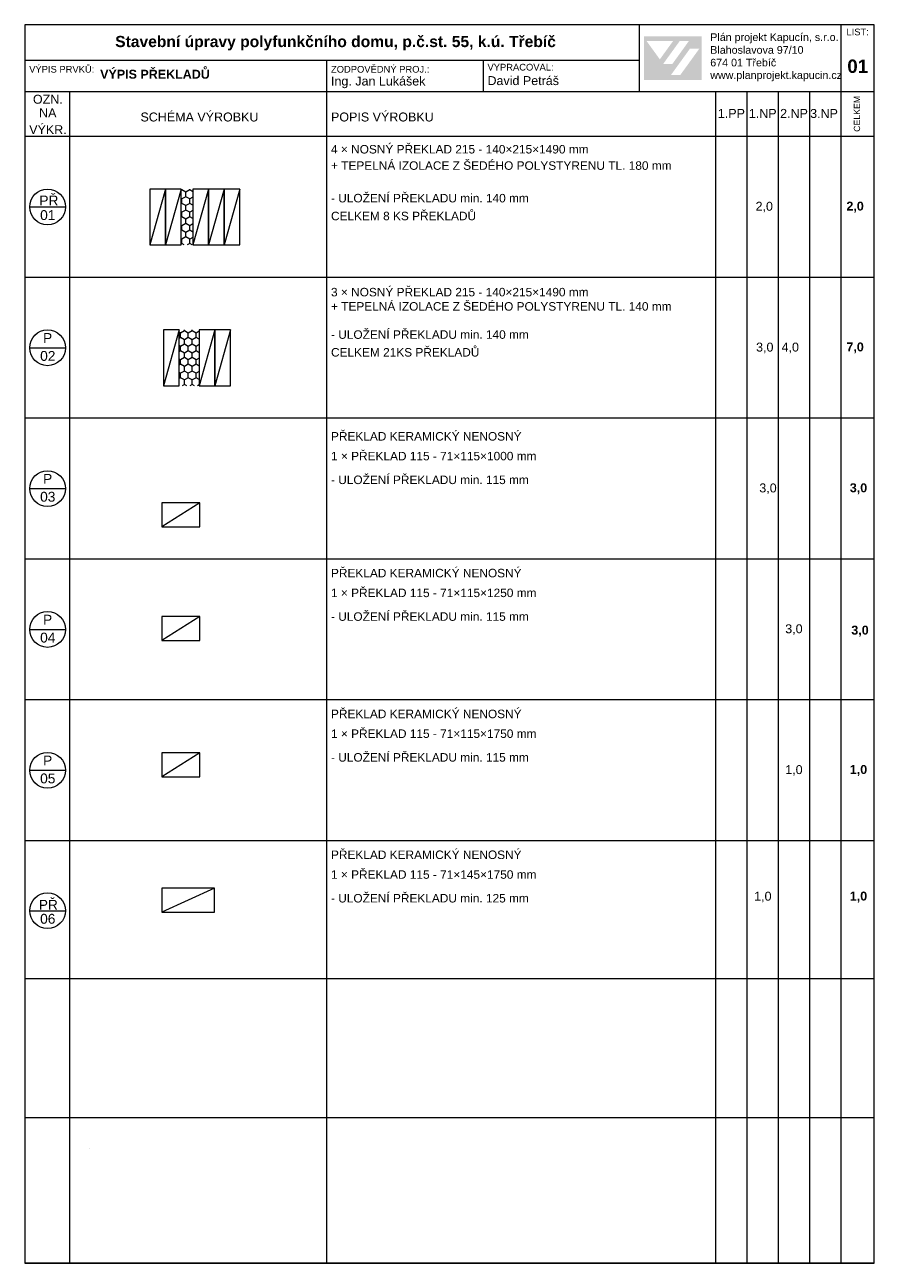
# Model space of a CAD drawing. Header units: millimetres. Extents: x 67117 to 86117, y 22481 to 50181.
import ezdxf

# ---------------------------------------------------------------- set-up
doc = ezdxf.new("R2010")
doc.units = ezdxf.units.MM
doc.header["$MEASUREMENT"] = 0
doc.linetypes.add('Wipeout_Contour', pattern=[1000, 0, -1000])
doc.layers.add('tabulky PSV_POHLED ZÁPADNÍ_1_0', color=7, linetype='Continuous')
doc.styles.add('GENEROVANÝ_STYL_1', font='txt')
doc.styles.add('GENEROVANÝ_STYL_2', font='txt')

msp = doc.modelspace()

# ---------------------------------------------------------------- hatches: boundary and pattern name
at = {"layer": 'tabulky PSV_POHLED ZÁPADNÍ_1_0', "linetype": 'Continuous', "lineweight": 13}
h = msp.add_hatch(color=1, dxfattribs=at)
h.paths.add_polyline_path([(80965, 48949), (82256, 48949), (82256, 49922), (80965, 49922)])
h.paths.add_polyline_path([(81024, 49819), (81619, 49818), (81322, 49407)], flags=0)
h.paths.add_polyline_path([(81395, 49302), (81769, 49820), (81974, 49820), (81600, 49301)], flags=0)
h.paths.add_polyline_path([(81781, 49059), (81572, 49059), (81994, 49644), (82204, 49644)], flags=0)
at = {"layer": 'tabulky PSV_POHLED ZÁPADNÍ_1_0', "linetype": 'Continuous', "lineweight": 20}
h = msp.add_hatch(dxfattribs=at)
h.set_pattern_fill('Šestiúhelníky_0001', color=8, style=0, pattern_type=2)
h.set_pattern_definition([(90, (66475.78, 190185.73), (-173.20508, 0), [100, -200]), (90, (66389.17, 190335.73), (-173.20508, 0), [100, -200]), (150, (66475.78, 190285.73), (86.60254, 150), [100, -200]), (150, (66302.57, 190285.73), (86.60254, 150), [100, -200]), (210, (66475.78, 190185.73), (-86.60254, 150), [100, -200]), (210, (66302.57, 190185.73), (-86.60254, 150), [100, -200])])
h.paths.add_polyline_path([(70617, 46505), (70617, 45255), (70876, 45255), (70876, 46505)])
h = msp.add_hatch(dxfattribs=at)
h.set_pattern_fill('Šestiúhelníky_0001', color=8, style=0, pattern_type=2)
h.set_pattern_definition([(90, (66617.4, 190185.73), (-173.20508, 0), [100, -200]), (90, (66530.8, 190335.73), (-173.20508, 0), [100, -200]), (150, (66617.4, 190285.73), (86.60254, 150), [100, -200]), (150, (66444.2, 190285.73), (86.60254, 150), [100, -200]), (210, (66617.4, 190185.73), (-86.60254, 150), [100, -200]), (210, (66444.2, 190185.73), (-86.60254, 150), [100, -200])])
h.paths.add_polyline_path([(70569, 43355), (70569, 42105), (71017, 42105), (71017, 43355)])

# ---------------------------------------------------------------- linework, layer by layer
at = {"layer": 'tabulky PSV_POHLED ZÁPADNÍ_1_0', "color": 7, "linetype": 'Continuous', "lineweight": 20}
for p, q in [((86117, 50181), (67117, 50181)), ((67117, 50181), (67117, 22481)), ((80867, 48681), (80867, 50181)), ((85367, 50181), (85367, 48681)), ((86117, 22481), (86117, 50181)), ((80867, 49381), (67117, 49381)), ((73867, 49381), (73867, 48681)), ((77367, 49381), (77367, 48681)), ((86117, 48681), (67117, 48681)), ((68117, 48681), (68117, 47681)), ((73867, 48681), (73867, 47681)), ((82567, 48681), (82567, 47681)), ((83267, 48681), (83267, 47681)), ((83967, 48681), (83967, 47681)), ((84667, 48681), (84667, 47681)), ((85367, 48681), (85367, 47681)), ((83567, 47681), (67117, 47681)), ((68117, 47681), (68117, 22481)), ((73867, 47681), (73867, 22481)), ((82567, 47681), (82567, 22481)), ((83267, 47681), (83267, 22481)), ((86117, 47681), (83567, 47681)), ((83967, 47681), (83967, 22481)), ((84667, 47681), (84667, 22481)), ((85367, 47681), (85367, 22481)), ((70267, 46505), (69917, 45255)), ((70617, 46505), (70267, 45255)), ((71226, 46505), (70876, 45255)), ((71576, 46505), (71226, 45255)), ((71926, 46505), (71576, 45255)), ((67228, 46106), (68028, 46106)), ((86117, 44531), (67117, 44531)), ((70569, 43355), (70219, 42105)), ((71367, 43355), (71017, 42105)), ((71717, 43355), (71367, 42105)), ((67228, 42956), (68028, 42956)), ((86117, 41381), (67117, 41381)), ((67228, 39806), (68028, 39806)), ((71031, 39490), (70184, 38955)), ((86117, 38231), (67117, 38231)), ((71031, 36946), (70184, 36411)), ((67228, 36656), (68028, 36656)), ((86117, 35081), (67117, 35081)), ((71031, 33898), (70184, 33363)), ((67228, 33506), (68028, 33506)), ((86117, 31931), (67117, 31931)), ((71364, 30871), (70184, 30336)), ((67228, 30366), (68028, 30366)), ((86117, 28840), (67117, 28840)), ((86117, 25736), (67117, 25736)), ((67117, 22481), (86117, 22481)), ((86117, 22481), (67117, 22481)), ((86117, 22481), (73867, 22481))]:
    msp.add_line(p, q, dxfattribs=at)
at = {"layer": 'tabulky PSV_POHLED ZÁPADNÍ_1_0', "color": 254, "linetype": 'Wipeout_Contour', "lineweight": 0, "true_color": 0xe8e8e8}
msp.add_line((68562, 25038), (68562, 24765), dxfattribs=at)
at = {"layer": 'tabulky PSV_POHLED ZÁPADNÍ_1_0', "color": 7, "linetype": 'Continuous', "lineweight": 20, "flags": 128}
for points in [[(69917, 45255), (70267, 45255), (70267, 46505), (69917, 46505)], [(70267, 45255), (70617, 45255), (70617, 46505), (70267, 46505)], [(70876, 45255), (71226, 45255), (71226, 46505), (70876, 46505)], [(71226, 45255), (71576, 45255), (71576, 46505), (71226, 46505)], [(71576, 45255), (71926, 45255), (71926, 46505), (71576, 46505)], [(70219, 42105), (70569, 42105), (70569, 43355), (70219, 43355)], [(71017, 42105), (71367, 42105), (71367, 43355), (71017, 43355)], [(71367, 42105), (71717, 42105), (71717, 43355), (71367, 43355)], [(70184, 38955), (71031, 38955), (71031, 39490), (70184, 39490)], [(70184, 36411), (71031, 36411), (71031, 36946), (70184, 36946)], [(70184, 33363), (71031, 33363), (71031, 33898), (70184, 33898)], [(70184, 30336), (71364, 30336), (71364, 30871), (70184, 30871)]]:
    msp.add_lwpolyline(points, close=True, dxfattribs=at)
at = {"layer": 'tabulky PSV_POHLED ZÁPADNÍ_1_0', "color": 7, "linetype": 'Continuous', "lineweight": 20}
for centre in [(67628, 46106), (67628, 42956), (67628, 39806), (67628, 36656), (67628, 33506), (67628, 30366)]:
    msp.add_circle(centre, 400, dxfattribs=at)

# ---------------------------------------------------------------- texts
at = {"layer": 'tabulky PSV_POHLED ZÁPADNÍ_1_0', "color": 7, "linetype": 'Continuous', "lineweight": 20, "attachment_point": 7}
for s, insert, char_height, style in [('\\A1;{\\pql;\\fArial|b1|i0|c238|p38;Stavební úpravy polyfunkčního domu, p.č.st. 55, k.ú. Třebíč}', (69140, 49606), 250, 'GENEROVANÝ_STYL_1'), ('\\A1;{\\pql;\\fArial|b0|i0|c238|p38;Plán projekt Kapucín, s.r.o.}', (82450, 49766), 171.13, 'GENEROVANÝ_STYL_2'), ('\\A1;{\\pql;\\fArial|b0|i0|c238|p38;LIST:}', (85496, 49943), 150, 'GENEROVANÝ_STYL_2'), ('\\A1;{\\pql;\\fArial|b0|i0|c238|p38;Blahoslavova 97/10}', (82450, 49530), 171.13, 'GENEROVANÝ_STYL_2'), ('\\A1;{\\pql;\\fArial|b0|i0|c238|p38;VÝPIS PRVKŮ:}', (67217, 49108), 150, 'GENEROVANÝ_STYL_2'), ('\\A1;{\\pql;\\fArial|b0|i0|c238|p38;ZODPOVĚDNÝ PROJ.:}', (73967, 49108), 150, 'GENEROVANÝ_STYL_2'), ('\\A1;{\\pql;\\fArial|b0|i0|c238|p38;VYPRACOVAL:}', (77467, 49155), 150, 'GENEROVANÝ_STYL_2'), ('\\A1;{\\pql;\\fArial|b0|i0|c238|p38;674 01 Třebíč}', (82450, 49247), 171.13, 'GENEROVANÝ_STYL_2'), ('\\A1;{\\pql;\\fArial|b1|i0|c238|p38;01}', (85515, 49099), 300, 'GENEROVANÝ_STYL_1'), ('\\A1;{\\pql;\\fArial|b1|i0|c238|p38;VÝPIS PŘEKLADŮ}', (68803, 48972), 200, 'GENEROVANÝ_STYL_1'), ('\\A1;{\\pql;\\fArial|b0|i0|c238|p38;David Petráš}', (77467, 48829), 200, 'GENEROVANÝ_STYL_2'), ('\\A1;{\\pql;\\fArial|b0|i0|c238|p38;www.planprojekt.kapucin.cz}', (82450, 48918), 171, 'GENEROVANÝ_STYL_2'), ('\\A1;{\\pql;\\fArial|b0|i0|c238|p38;Ing. Jan Lukášek}', (73967, 48762), 200, 'GENEROVANÝ_STYL_2'), ('\\A1;{\\pql;\\fArial|b0|i0|c238|p38;OZN.}', (67300, 48412), 200, 'GENEROVANÝ_STYL_2'), ('\\A1;{\\pql;\\fArial|b0|i0|c238|p38;NA}', (67438, 48110), 200, 'GENEROVANÝ_STYL_2'), ('\\A1;{\\pql;\\fArial|b0|i0|c238|p38;SCHÉMA VÝROBKU}', (69705, 48015), 200, 'GENEROVANÝ_STYL_2'), ('\\A1;{\\pql;\\fArial|b0|i0|c238|p38;POPIS VÝROBKU}', (73967, 48015), 200, 'GENEROVANÝ_STYL_2'), ('\\A1;{\\pql;\\fArial|b0|i0|c238|p38;1.PP}', (82620, 48098), 200, 'GENEROVANÝ_STYL_2'), ('\\A1;{\\pql;\\fArial|b0|i0|c238|p38;1.NP}', (83313, 48098), 200, 'GENEROVANÝ_STYL_2'), ('\\A1;{\\pql;\\fArial|b0|i0|c238|p38;2.NP}', (84013, 48098), 200, 'GENEROVANÝ_STYL_2'), ('\\A1;{\\pql;\\fArial|b0|i0|c238|p38;3\\fArial|b0|i0|c238|p38;.NP}', (84684, 48094), 200, 'GENEROVANÝ_STYL_2'), ('\\A1;{\\pql;\\fArial|b0|i0|c238|p38;VÝKR.}', (67217, 47735), 200, 'GENEROVANÝ_STYL_2'), ('\\A1;{\\pql;\\fArial|b0|i0|c238|p38;4\\fArial|b0|i0|c238|p38; × NOSNÝ PŘEKLAD 215 - 140×215×1490 mm}', (73967, 47299), 190, 'GENEROVANÝ_STYL_2'), ('\\A1;{\\pql;\\fArial|b0|i0|c238|p38;+ TEPELNÁ IZOLACE Z ŠEDÉHO POLYSTYRENU TL. \\fArial|b0|i0|c238|p38;18\\fArial|b0|i0|c238|p38;0 mm}', (73967, 46934), 190, 'GENEROVANÝ_STYL_2'), ('\\A1;{\\pql;\\fArial|b0|i0|c238|p38;P\\fArial|b0|i0|c238|p38;Ř}', (67444, 46139), 220, 'GENEROVANÝ_STYL_2'), ('\\A1;{\\pql;\\fArial|b0|i0|c238|p38;- ULOŽENÍ PŘEKLADU min. 1\\fArial|b0|i0|c238|p38;40\\fArial|b0|i0|c238|p38; mm}', (73967, 46205), 190, 'GENEROVANÝ_STYL_2'), ('\\A1;{\\pql;\\fArial|b0|i0|c238|p38;01}', (67461, 45811), 220, 'GENEROVANÝ_STYL_2'), ('\\A1;{\\pql;\\fArial|b0|i0|c238|p38;CELKEM 8 KS\\fArial|b0|i0|c238|p38; PŘEKLADŮ}', (73967, 45806), 190, 'GENEROVANÝ_STYL_2'), ('\\A1;{\\pql;\\fArial|b0|i0|c238|p38;2\\fArial|b0|i0|c238|p38;,0}', (83463, 45984), 200, 'GENEROVANÝ_STYL_2'), ('\\A1;{\\pql;\\fArial|b1|i0|c238|p38;2\\fArial|b1|i0|c238|p38;,0}', (85495, 45980), 200, 'GENEROVANÝ_STYL_1'), ('\\A1;{\\pql;\\fArial|b0|i0|c238|p38;3\\fArial|b0|i0|c238|p38; × NOSNÝ PŘEKLAD 215 - 140×215×1490 mm}', (73967, 44103), 190, 'GENEROVANÝ_STYL_2'), ('\\A1;{\\pql;\\fArial|b0|i0|c238|p38;+ TEPELNÁ IZOLACE Z ŠEDÉHO POLYSTYRENU TL. \\fArial|b0|i0|c238|p38;14\\fArial|b0|i0|c238|p38;0 mm}', (73967, 43784), 190, 'GENEROVANÝ_STYL_2'), ('\\A1;{\\pql;\\fArial|b0|i0|c238|p38;P}', (67527, 43065), 220, 'GENEROVANÝ_STYL_2'), ('\\A1;{\\pql;\\fArial|b0|i0|c238|p38;- ULOŽENÍ PŘEKLADU min. 1\\fArial|b0|i0|c238|p38;40\\fArial|b0|i0|c238|p38; mm}', (73967, 43154), 190, 'GENEROVANÝ_STYL_2'), ('\\A1;{\\pql;\\fArial|b0|i0|c238|p38;CELKEM \\fArial|b0|i0|c238|p38;21\\fArial|b0|i0|c238|p38;KS PŘEKLADŮ}', (73967, 42757), 190, 'GENEROVANÝ_STYL_2'), ('\\A1;{\\pql;\\fArial|b0|i0|c238|p38;3\\fArial|b0|i0|c238|p38;,0}', (83475, 42834), 200, 'GENEROVANÝ_STYL_2'), ('\\A1;{\\pql;\\fArial|b0|i0|c238|p38;4\\fArial|b0|i0|c238|p38;,0}', (84045, 42834), 200, 'GENEROVANÝ_STYL_2'), ('\\A1;{\\pql;\\fArial|b1|i0|c238|p38;7\\fArial|b1|i0|c238|p38;,0}', (85495, 42830), 200, 'GENEROVANÝ_STYL_1'), ('\\A1;{\\pql;\\fArial|b0|i0|c238|p38;02}', (67461, 42661), 220, 'GENEROVANÝ_STYL_2'), ('\\A1;{\\pql;\\fArial|b0|i0|c238|p38;PŘEKLAD KERAMICKÝ NENOSNÝ}', (73967, 40878), 190, 'GENEROVANÝ_STYL_2'), ('\\A1;{\\pql;\\fArial|b0|i0|c238|p38;1 × PŘEKLAD 115 - 71×115×1000 mm}', (73967, 40436), 190, 'GENEROVANÝ_STYL_2'), ('\\A1;{\\pql;\\fArial|b0|i0|c238|p38;P}', (67527, 39915), 220, 'GENEROVANÝ_STYL_2'), ('\\A1;{\\pql;\\fArial|b0|i0|c238|p38;- ULOŽENÍ PŘEKLADU min. 1\\fArial|b0|i0|c238|p38;1\\fArial|b0|i0|c238|p38;5 mm}', (73967, 39905), 190, 'GENEROVANÝ_STYL_2'), ('\\A1;{\\pql;\\fArial|b0|i0|c238|p38;03}', (67461, 39511), 220, 'GENEROVANÝ_STYL_2'), ('\\A1;{\\pql;\\fArial|b0|i0|c238|p38;3,0}', (83547, 39684), 200, 'GENEROVANÝ_STYL_2'), ('\\A1;{\\pql;\\fArial|b1|i0|c238|p38;3,0}', (85571, 39680), 200, 'GENEROVANÝ_STYL_1'), ('\\A1;{\\pql;\\fArial|b0|i0|c238|p38;PŘEKLAD KERAMICKÝ NENOSNÝ}', (73967, 37819), 190, 'GENEROVANÝ_STYL_2'), ('\\A1;{\\pql;\\fArial|b0|i0|c238|p38;1 × PŘEKLAD 115 - 71×115×1\\fArial|b0|i0|c238|p38;25\\fArial|b0|i0|c238|p38;0 mm}', (73967, 37377), 190, 'GENEROVANÝ_STYL_2'), ('\\A1;{\\pql;\\fArial|b0|i0|c238|p38;P}', (67527, 36765), 220, 'GENEROVANÝ_STYL_2'), ('\\A1;{\\pql;\\fArial|b0|i0|c238|p38;- ULOŽENÍ PŘEKLADU min. 1\\fArial|b0|i0|c238|p38;1\\fArial|b0|i0|c238|p38;5 mm}', (73967, 36847), 190, 'GENEROVANÝ_STYL_2'), ('\\A1;{\\pql;\\fArial|b0|i0|c238|p38;04}', (67461, 36361), 220, 'GENEROVANÝ_STYL_2'), ('\\A1;{\\pql;\\fArial|b0|i0|c238|p38;3\\fArial|b0|i0|c238|p38;,0}', (84127, 36534), 200, 'GENEROVANÝ_STYL_2'), ('\\A1;{\\pql;\\fArial|b1|i0|c238|p38;3\\fArial|b1|i0|c238|p38;,0}', (85605, 36496), 200, 'GENEROVANÝ_STYL_1'), ('\\A1;{\\pql;\\fArial|b0|i0|c238|p38;PŘEKLAD KERAMICKÝ NENOSNÝ}', (73967, 34669), 190, 'GENEROVANÝ_STYL_2'), ('\\A1;{\\pql;\\fArial|b0|i0|c238|p38;1 × PŘEKLAD 115 - 71×115×1\\fArial|b0|i0|c238|p38;7\\fArial|b0|i0|c238|p38;50 mm}', (73967, 34227), 190, 'GENEROVANÝ_STYL_2'), ('\\A1;{\\pql;\\fArial|b0|i0|c238|p38;P}', (67527, 33615), 220, 'GENEROVANÝ_STYL_2'), ('\\A1;{\\pql;\\fArial|b0|i0|c238|p38;- ULOŽENÍ PŘEKLADU min. 1\\fArial|b0|i0|c238|p38;1\\fArial|b0|i0|c238|p38;5 mm}', (73967, 33697), 190, 'GENEROVANÝ_STYL_2'), ('\\A1;{\\pql;\\fArial|b0|i0|c238|p38;1\\fArial|b0|i0|c238|p38;,0}', (84127, 33384), 200, 'GENEROVANÝ_STYL_2'), ('\\A1;{\\pql;\\fArial|b1|i0|c238|p38;1\\fArial|b1|i0|c238|p38;,0}', (85571, 33380), 200, 'GENEROVANÝ_STYL_1'), ('\\A1;{\\pql;\\fArial|b0|i0|c238|p38;05}', (67461, 33211), 220, 'GENEROVANÝ_STYL_2'), ('\\A1;{\\pql;\\fArial|b0|i0|c238|p38;PŘEKLAD KERAMICKÝ NENOSNÝ}', (73967, 31519), 190, 'GENEROVANÝ_STYL_2'), ('\\A1;{\\pql;\\fArial|b0|i0|c238|p38;1 × PŘEKLAD 115 - 71×1\\fArial|b0|i0|c238|p38;4\\fArial|b0|i0|c238|p38;5×1750 mm}', (73967, 31077), 190, 'GENEROVANÝ_STYL_2'), ('\\A1;{\\pql;\\fArial|b0|i0|c238|p38;- ULOŽENÍ PŘEKLADU min. 1\\fArial|b0|i0|c238|p38;2\\fArial|b0|i0|c238|p38;5 mm}', (73967, 30547), 190, 'GENEROVANÝ_STYL_2'), ('\\A1;{\\pql;\\fArial|b0|i0|c238|p38;1\\fArial|b0|i0|c238|p38;,0}', (83432, 30553), 200, 'GENEROVANÝ_STYL_2'), ('\\A1;{\\pql;\\fArial|b1|i0|c238|p38;1\\fArial|b1|i0|c238|p38;,0}', (85571, 30548), 200, 'GENEROVANÝ_STYL_1'), ('\\A1;{\\pql;\\fArial|b0|i0|c238|p38;P\\fArial|b0|i0|c238|p38;Ř}', (67431, 30388), 220, 'GENEROVANÝ_STYL_2'), ('\\A1;{\\pql;\\fArial|b0|i0|c238|p38;0\\fArial|b0|i0|c238|p38;6}', (67461, 30071), 220, 'GENEROVANÝ_STYL_2')]:
    msp.add_mtext(s, dxfattribs=dict(at, insert=insert, char_height=char_height, style=style))
at = {"layer": 'tabulky PSV_POHLED ZÁPADNÍ_1_0', "color": 7, "linetype": 'Continuous', "lineweight": 20, "insert": (85803, 47786), "char_height": 140, "attachment_point": 7, "rotation": 90, "style": 'GENEROVANÝ_STYL_2'}
msp.add_mtext('\\A1;{\\pql;\\fArial|b0|i0|c238|p38;CELKEM}', dxfattribs=at)

doc.saveas('drawing.dxf')
